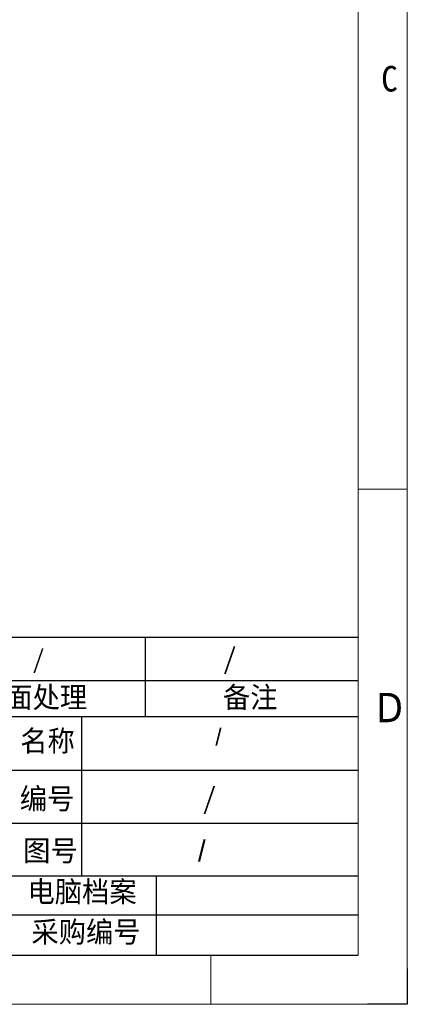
# Model space of a CAD drawing. Header units: millimetres. Extents: x -24622 to 2314, y -1603 to 2287.
# Tile 122 of 197: x -1497 to -1102, y 235 to 1240. Entities that reach past the tile are written whole.
import ezdxf
from ezdxf.enums import TextEntityAlignment as Align

# ---------------------------------------------------------------- set-up
doc = ezdxf.new("R2010")
doc.units = ezdxf.units.MM
doc.layers.add('用户自定义1', color=4, linetype='Continuous', lineweight=13)
doc.styles.add('样式 2', font='simkai.ttf', dxfattribs={"width": 0.95})
doc.styles.add('注释文本 (ISO)', font='tahoma.ttf')

msp = doc.modelspace()

# ---------------------------------------------------------------- linework, layer by layer
at = {"color": 7, "linetype": 'Continuous', "lineweight": 25}
for p, q in [((-2641.914, 609.901), (-1152.396, 609.901)), ((-1369.512, 609.901), (-1369.512, 528.733)), ((-2641.914, 565.773), (-1152.396, 565.773)), ((-2641.914, 528.733), (-1152.396, 528.733)), ((-1434.467, 528.291), (-1434.467, 365.956)), ((-1505.571, 473.945), (-1152.396, 473.945)), ((-1505.571, 420.172), (-1152.396, 420.172)), ((-2641.914, 366.399), (-1152.396, 366.399)), ((-1358.456, 366.399), (-1358.456, 285.231)), ((-1505.571, 326.536), (-1152.396, 326.536))]:
    msp.add_line(p, q, dxfattribs=at)
at = {"color": 0, "linetype": 'Continuous', "lineweight": 25}
msp.add_line((-3975.355, 285.231), (-1152.396, 285.231), dxfattribs=at)
at = {"color": 0, "lineweight": 25}
msp.add_lwpolyline([(-1102.343, 271.704), (-1102.343, 235.178), (-1142.932, 235.178)], dxfattribs=at)
msp.add_lwpolyline([(-1102.343, 271.704), (-1102.343, 235.178), (-1142.932, 235.178)], dxfattribs=at)
msp.add_lwpolyline([(-1102.343, 271.704), (-1102.343, 235.178), (-1142.932, 235.178)], dxfattribs=at)
msp.add_lwpolyline([(-1102.343, 271.704), (-1102.343, 235.178), (-1142.932, 235.178)], dxfattribs=at)
at = {"layer": '用户自定义1', "color": 0, "lineweight": 15, "ltscale": 0.3}
for p, q in [((-1102.343, 2287.353), (-1102.343, 235.178)), ((-1152.396, 2237.3), (-1152.396, 285.231)), ((-1152.396, 285.231), (-3975.388, 285.231)), ((-2600.953, 285.231), (-1302.556, 285.231)), ((-2453.776, 285.231), (-1152.396, 285.231)), ((-1302.522, 285.231), (-1302.522, 235.178)), ((-1102.343, 235.178), (-4025.441, 235.178))]:
    msp.add_line(p, q, dxfattribs=at)
at = {"layer": '用户自定义1', "lineweight": 15, "ltscale": 0.3}
for p, q in [((-1152.396, 760.735), (-1102.343, 760.735)), ((-1152.396, 685.656), (-1152.396, 285.231)), ((-1152.396, 675.645), (-1152.396, 285.231)), ((-1152.396, 285.231), (-1152.396, 675.645))]:
    msp.add_line(p, q, dxfattribs=at)
at = {"layer": '用户自定义1'}
msp.add_line((-1152.396, 695.701), (-1152.396, 285.231), dxfattribs=at)
at = {"layer": '用户自定义1', "color": 0}
msp.add_line((-2471.765, 285.231), (-1152.396, 285.231), dxfattribs=at)

# ---------------------------------------------------------------- texts
at = {"color": 7, "linetype": 'Continuous', "lineweight": 25, "attachment_point": 1, "style": '样式 2'}
for s, insert, char_height in [('/', (-1484.346, 596.889), 18.898), ('{\\fSimSun|b0|i0|c134|p2;/}', (-1290.258, 598.792), 21.47552), ('表面处理', (-1539.914, 559.209), 21.4755), ('备注', (-1290.258, 559.209), 21.4755), ('名称', (-1496.85, 514.692), 21.4755), ('{\\fArial|b0|i0|c0|p32;/}', (-1297.956, 516.615), 17.18042), ('编号', (-1497.325, 455.757), 21.4755), ('/', (-1310.98, 456.2), 21.476), ('图号', (-1493.894, 402.704), 21.4755), ('{\\fArial|b0|i0|c0|p32;/}', (-1315.777, 402.426), 21.47552), ('电脑档案', (-1489.475, 360.847), 21.4755)]:
    msp.add_mtext(s, dxfattribs=dict(at, insert=insert, char_height=char_height))
at = {"color": 0, "linetype": 'Continuous', "lineweight": 25, "insert": (-1485.453, 319.794), "char_height": 21.4755, "attachment_point": 1, "style": '样式 2'}
msp.add_mtext('采购编号', dxfattribs=at)
at = {"layer": '用户自定义1', "color": 0, "lineweight": 15, "ltscale": 0.3, "style": '样式 2', "width": 0.95}
msp.add_text('C', height=26.115, dxfattribs=at).set_placement((-1120.536, 1166.6), align=Align.CENTER)
at = {"layer": '用户自定义1', "color": 0, "lineweight": 15, "ltscale": 0.3, "style": '注释文本 (ISO)'}
msp.add_text('D', height=30.032, dxfattribs=at).set_placement((-1120.405, 522.983), align=Align.CENTER)

doc.saveas('drawing.dxf')
